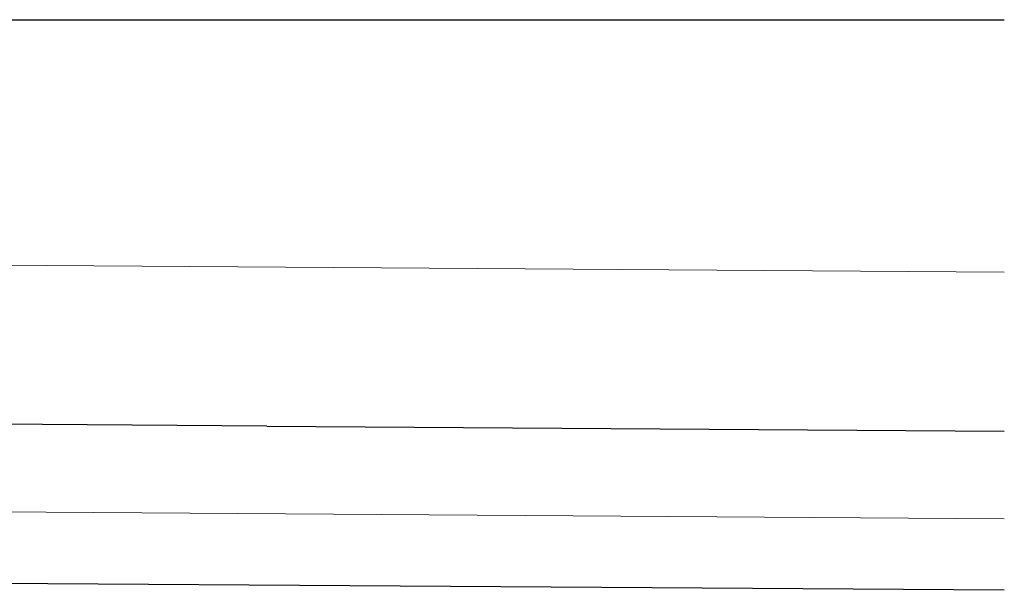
# Model space of a CAD drawing. Header units: metres. Extents: x 232680 to 233262, y 554200 to 554550.
# Tile 33 of 254: x 232746.378 to 232746.625, y 554425.606 to 554425.75. Entities that reach past the tile are written whole.
import ezdxf

# ---------------------------------------------------------------- set-up
doc = ezdxf.new("R2010")
doc.units = ezdxf.units.M
doc.linetypes.add('NLCS-HIDDEN', pattern=[4, 2, -2])
for name, color, linetype, lineweight in [('ACO constructie 035', 7, 'Continuous', 35), ('ACO tekst', 251, 'Continuous', 9), ('ACO verborgen', 251, 'NLCS-HIDDEN', 13)]:
    doc.layers.add(name, color=color, linetype=linetype, lineweight=lineweight)

msp = doc.modelspace()

# ---------------------------------------------------------------- linework, layer by layer
at = {"layer": 'ACO constructie 035', "color": 7, "linetype": 'Continuous', "lineweight": 30}
for p, q in [((232746.12518, 554425.74968), (232746.62518, 554425.74968)), ((232746.43991, 554425.6475), (232746.12518, 554425.64968)), ((232746.43991, 554425.6475), (232746.62518, 554425.64621)), ((232746.62518, 554425.60621), (232746.12518, 554425.60968))]:
    msp.add_line(p, q, dxfattribs=at)
at = {"layer": 'ACO tekst'}
msp.add_line((232746.62518, 554425.62419), (232746.12518, 554425.62766), dxfattribs=at)
at = {"layer": 'ACO verborgen'}
msp.add_line((232746.12518, 554425.68968), (232746.62518, 554425.68621), dxfattribs=at)

doc.saveas('drawing.dxf')
